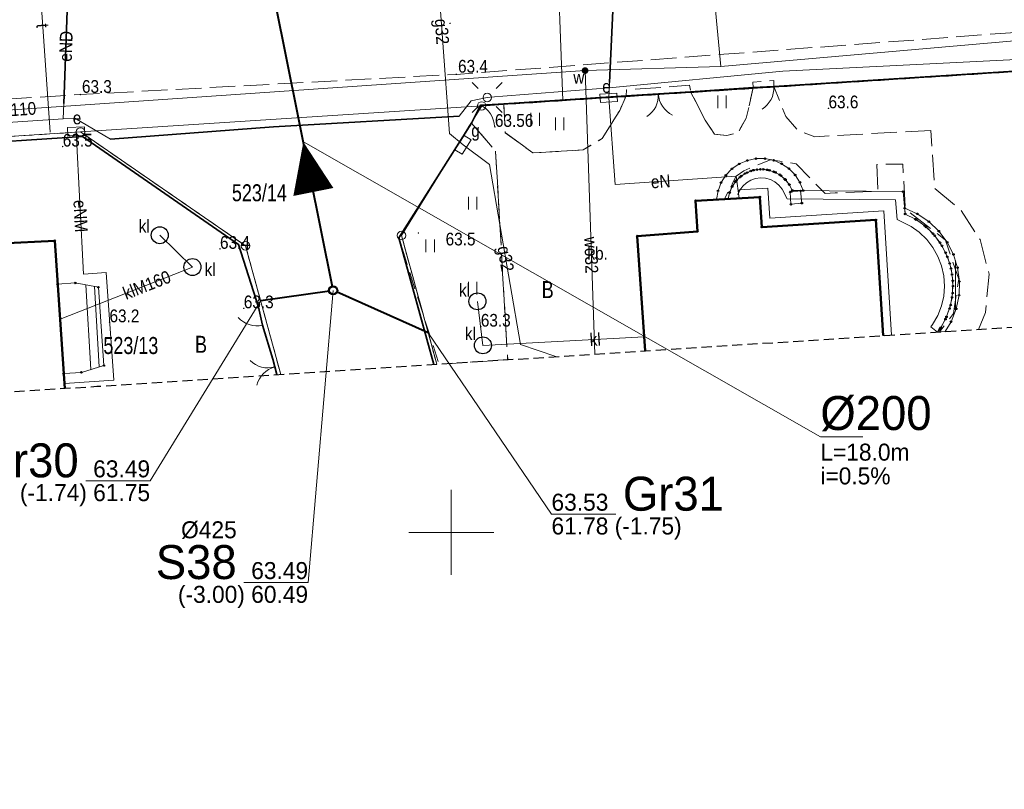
# Model space of a CAD drawing. Header units: metres. Extents: x 6473643 to 6474152, y 5887143 to 5887462.
# Tile 23 of 35: x 6473925 to 6473983, y 5887285 to 5887330. Entities that reach past the tile are written whole.
import ezdxf
from ezdxf.enums import TextEntityAlignment as Align

# ---------------------------------------------------------------- set-up
doc = ezdxf.new("R2010")
doc.units = ezdxf.units.M
doc.header["$MEASUREMENT"] = 0
for name, pattern in [('0.5_0.5', [1, 0.5, -0.5]), ('1.0_0.5', [1.5, 1, -0.5]), ('1.5_0.5', [2, 1.5, -0.5]), ('2', [0.9, 0.6, -0.3]), ('219-500', [0]), ('otob_500', [0]), ('otof_500', [0])]:
    doc.linetypes.add(name, pattern=pattern)
doc.layers.get('0').update_dxf_attribs({"color": 2, "linetype": 'CONTINUOUS', "lineweight": 5})
for name, color, linetype in [('202-punkt graniczny', 7, 'CONTINUOUS'), ('210-oznaczenie konturu użytku gruntowego', 7, 'CONTINUOUS'), ('211-numer działki ewidencyjnej', 7, 'CONTINUOUS'), ('218-kontur użytku gruntowego', 7, 'CONTINUOUS'), ('219-działka ewidencyjna', 7, 'CONTINUOUS'), ('310-podpora', 7, 'CONTINUOUS'), ('312-budynek ewidencyjny', 7, 'CONTINUOUS'), ('352-schody', 7, 'CONTINUOUS'), ('brama', 7, 'CONTINUOUS'), ('furtka', 7, 'CONTINUOUS'), ('jezdnia', 7, 'CONTINUOUS'), ('latarnia', 7, 'CONTINUOUS'), ('obszar utwardzony', 7, 'CONTINUOUS'), ('obszar utwardzony-Atr17', 7, 'CONTINUOUS'), ('obudowa ochronna przewodu', 7, 'CONTINUOUS'), ('ogrodzenie trwałe', 7, 'CONTINUOUS'), ('osadnik  szambo', 7, 'CONTINUOUS'), ('osadnik  szambo-Atr17', 7, 'CONTINUOUS'), ('pikieta naturalna', 7, 'CONTINUOUS'), ('pikieta naturalna-Atr2', 7, 'CONTINUOUS'), ('pikieta sztuczna', 7, 'CONTINUOUS'), ('pikieta sztuczna-Atr2', 7, 'CONTINUOUS'), ('przewód elektroenergetyczny podziemny', 7, 'CONTINUOUS'), ('przewód elektroenergetyczny podziemny-Atr1', 7, 'CONTINUOUS'), ('przewód gazowy', 7, 'CONTINUOUS'), ('przewód gazowy-Atr1', 7, 'CONTINUOUS'), ('przewód kanalizacyjny', 7, 'CONTINUOUS'), ('przewód kanalizacyjny-Atr1', 7, 'CONTINUOUS'), ('przewód telekomunikacyjny podziemny', 7, 'CONTINUOUS'), ('przewód telekomunikacyjny podziemny-Atr1', 7, 'CONTINUOUS'), ('przewód wodociągowy', 7, 'CONTINUOUS'), ('przewód wodociągowy-Atr1', 7, 'CONTINUOUS'), ('Punkt budynku', 7, 'CONTINUOUS'), ('SJ_16_Liczby', 7, 'CONTINUOUS'), ('SJ_27_Wymiary', 7, 'CONTINUOUS'), ('SJ_5_Węzły_1', 7, 'CONTINUOUS'), ('szafa elektroenergetyczna lub kontener', 7, 'CONTINUOUS'), ('szafa elektroenergetyczna lub kontener-Atr17', 7, 'CONTINUOUS'), ('szafa gazowa lub kontener', 7, 'CONTINUOUS'), ('szafa gazowa lub kontener-Atr17', 7, 'CONTINUOUS'), ('taras', 7, 'CONTINUOUS'), ('trawnik', 7, 'CONTINUOUS'), ('Wstawianie ramki sekcyjnej z opisem', 7, 'CONTINUOUS'), ('Zakres', 7, 'CONTINUOUS'), ('zasuwa lub zawór', 7, 'CONTINUOUS'), ('zasuwa lub zawór-Atr17', 7, 'CONTINUOUS')]:
    doc.layers.add(name, color=color, linetype=linetype)
for name, color, linetype, lineweight in [('SJ_19_Opis_Pz_1', 7, 'CONTINUOUS', 20), ('SJ_26_Teksty', 7, 'CONTINUOUS', 20), ('SJ_28_Linie_odn', 7, 'CONTINUOUS', 20), ('SJ_8_KS_GRAWITA_1', 34, 'CONTINUOUS', 40), ('SJ_8_KS_PRZYŁĄCZA', 40, 'CONTINUOUS', 40)]:
    doc.layers.add(name, color=color, linetype=linetype, lineweight=lineweight)
doc.styles.add('OPISOWY', font='GOTHIC.TTF')
doc.styles.get("Standard").update_dxf_attribs({"font": 'Working1250', "width": 0.75})
doc.linetypes.add('902-500', pattern='A,3.75,0,[1,ksztalty.shx,S=0.5,R=0,X=0,Y=0],3.75', length=7.5)

# ---------------------------------------------------------------- blocks, each defined once
blk = doc.blocks.new('PUNKTBUD')
at = {"color": 0}
blk.add_circle((0, 0), 0.045, dxfattribs=at)
blk = doc.blocks.new('202')
at = {"color": 0, "linetype": 'Continuous', "lineweight": 0}
blk.add_circle((0, 0), 0.25, dxfattribs=at)
blk = doc.blocks.new('OK02')
at = {"color": 0, "linetype": 'Continuous', "lineweight": 0}
for centre, start, end in [((-1.5, 0), 0, 60), ((1.5, 0), 120, 180)]:
    blk.add_arc(centre, 1.5, start, end, dxfattribs=at)
blk = doc.blocks.new('TU04')
at = {"color": 0, "linetype": 'Continuous', "lineweight": 13}
for p, q in [((0, 0), (0, 0.75)), ((0.5, 0), (0.5, 0.75))]:
    blk.add_line(p, q, dxfattribs=at)
blk = doc.blocks.new('PW01')
at = {"linetype": 'Continuous', "lineweight": 13}
h = blk.add_hatch(color=0, dxfattribs=at)
edge = h.paths.add_edge_path()
edge.add_arc((0, 0), 0.045, 0, 360)
blk = doc.blocks.new('US20')
at = {"color": 0, "linetype": 'Continuous', "lineweight": 13}
for p, q in [((-0.5, -0.25), (-0.5, 0.25)), ((-0.5, 0.25), (0.5, 0.25)), ((0.5, -0.25), (0.5, 0.25)), ((-0.5, -0.25), (0.5, -0.25))]:
    blk.add_line(p, q, dxfattribs=at)
blk = doc.blocks.new('OK04')
at = {"color": 0, "linetype": 'Continuous', "lineweight": 0}
blk.add_arc((1.5, 0.001), 1.5, 120, 180, dxfattribs=at)
blk = doc.blocks.new('SUKM')
at = {"color": 0, "linetype": 'Continuous'}
blk.add_circle((0, 0), 0.5, dxfattribs=at)
blk = doc.blocks.new('SM01')
at = {"color": 0, "linetype": 'Continuous', "lineweight": 13}
for p, q in [((-0.53, 0.531), (-0.883, 0.884)), ((0.531, 0.531), (0.884, 0.884)), ((-0.53, -0.53), (-0.883, -0.883)), ((0.531, -0.53), (0.884, -0.883))]:
    blk.add_line(p, q, dxfattribs=at)
blk.add_circle((0, 0), 0.25, dxfattribs=at)
blk = doc.blocks.new('US25')
at = {"linetype": 'Continuous', "lineweight": 0}
h = blk.add_hatch(color=0, dxfattribs=at)
edge = h.paths.add_edge_path()
edge.add_arc((0, 0), 0.2, 0, 360)
blk = doc.blocks.new('US18')
at = {"color": 0, "linetype": 'Continuous', "lineweight": 13}
for p, q in [((-0.5, -0.25), (-0.5, 0.25)), ((-0.5, 0.25), (0.5, 0.25)), ((0.5, -0.25), (0.5, 0.25)), ((-0.5, -0.25), (0.5, -0.25))]:
    blk.add_line(p, q, dxfattribs=at)

msp = doc.modelspace()

# ---------------------------------------------------------------- linework, layer by layer
at = {"layer": '218-kontur użytku gruntowego', "color": 3, "linetype": '0.5_0.5', "lineweight": 18, "flags": 128}
for points in [[(6473983.73, 5887327.15), (6473951.79, 5887325.1)], [(6473951.79, 5887325.1), (6473983.73, 5887327.15)], [(6473951.79, 5887325.1), (6473947.07, 5887317.48)], [(6473947.07, 5887317.48), (6473951.79, 5887325.1)], [(6473928.19, 5887323.57), (6473904.9, 5887322.07)], [(6473904.9, 5887322.07), (6473928.19, 5887323.57)], [(6473937.9, 5887316.87), (6473928.19, 5887323.57)], [(6473928.19, 5887323.57), (6473937.9, 5887316.87)], [(6473947.07, 5887317.48), (6473949.155, 5887309.896)], [(6473949.155, 5887309.896), (6473947.07, 5887317.48)], [(6473939.976, 5887309.301), (6473937.9, 5887316.87)], [(6473937.9, 5887316.87), (6473939.976, 5887309.301)]]:
    msp.add_lwpolyline(points, dxfattribs=at)
at = {"layer": '219-działka ewidencyjna', "color": 7, "linetype": '219-500', "lineweight": 18, "flags": 128}
for points in [[(6474011.15, 5887328.91), (6473951.79, 5887325.1)], [(6473951.79, 5887325.1), (6473928.19, 5887323.57)], [(6473951.79, 5887325.1), (6473947.07, 5887317.48)], [(6473928.19, 5887323.57), (6473904.9, 5887322.07)], [(6473928.19, 5887323.57), (6473937.9, 5887316.87)], [(6473949.155, 5887309.896), (6473947.07, 5887317.48)], [(6473939.976, 5887309.301), (6473937.9, 5887316.87)]]:
    msp.add_lwpolyline(points, dxfattribs=at)
at = {"layer": '310-podpora', "color": 7, "linetype": 'Continuous', "lineweight": 18, "flags": 128}
msp.add_lwpolyline([(6473969.94, 5887320.03), (6473970.55, 5887320.1), (6473970.62, 5887319.38), (6473969.98, 5887319.31)], close=True, dxfattribs=at)
at = {"layer": '312-budynek ewidencyjny', "color": 7, "linetype": 'Continuous', "lineweight": 50, "flags": 128}
for points in [[(6473964.37, 5887319.52), (6473968.15, 5887319.74)], [(6473964.48, 5887317.71), (6473964.37, 5887319.52)], [(6473968.15, 5887319.74), (6473968.27, 5887317.97)], [(6473968.27, 5887317.97), (6473974.98, 5887318.39)], [(6473974.98, 5887318.39), (6473975.395, 5887311.583)], [(6473960.94, 5887317.44), (6473964.48, 5887317.71)], [(6473917.07, 5887316.69), (6473926.68, 5887317.17)], [(6473926.68, 5887317.17), (6473927.271, 5887308.478)], [(6473961.4, 5887310.685), (6473960.94, 5887317.44)]]:
    msp.add_lwpolyline(points, dxfattribs=at)
at = {"layer": '352-schody', "color": 7, "linetype": 'Continuous', "lineweight": 18, "flags": 128}
for points in [[(6473965.6, 5887319.59), (6473965.69, 5887320.1), (6473965.87, 5887320.59), (6473966.15, 5887321.02), (6473966.51, 5887321.4), (6473966.94, 5887321.69), (6473967.42, 5887321.89), (6473967.93, 5887322), (6473968.45, 5887322), (6473968.96, 5887321.9), (6473969.43, 5887321.7), (6473969.86, 5887321.41), (6473970.23, 5887321.04), (6473970.51, 5887320.6), (6473970.7, 5887320.12), (6473970.06, 5887320.13), (6473969.89, 5887320.46), (6473969.66, 5887320.75), (6473969.39, 5887321), (6473969.07, 5887321.19), (6473968.72, 5887321.31), (6473968.35, 5887321.37), (6473967.98, 5887321.35), (6473967.62, 5887321.27), (6473967.28, 5887321.12), (6473966.98, 5887320.91), (6473966.72, 5887320.64), (6473966.51, 5887320.34), (6473966.37, 5887319.99), (6473966.29, 5887319.63)], [(6473965.6, 5887319.59), (6473965.69, 5887320.1), (6473965.87, 5887320.59), (6473966.15, 5887321.02), (6473966.51, 5887321.4), (6473966.94, 5887321.69), (6473967.42, 5887321.89), (6473967.93, 5887322), (6473968.45, 5887322), (6473968.96, 5887321.9), (6473969.43, 5887321.7), (6473969.86, 5887321.41), (6473970.23, 5887321.04), (6473970.51, 5887320.6), (6473970.7, 5887320.12), (6473970.06, 5887320.13), (6473969.89, 5887320.46), (6473969.66, 5887320.75), (6473969.39, 5887321), (6473969.07, 5887321.19), (6473968.72, 5887321.31), (6473968.35, 5887321.37), (6473967.98, 5887321.35), (6473967.62, 5887321.27), (6473967.28, 5887321.12), (6473966.98, 5887320.91), (6473966.72, 5887320.64), (6473966.51, 5887320.34), (6473966.37, 5887319.99), (6473966.29, 5887319.63)], [(6473977.41, 5887318.75), (6473978.09, 5887318.29), (6473978.68, 5887317.73), (6473979.17, 5887317.08), (6473979.54, 5887316.36), (6473979.78, 5887315.58), (6473979.89, 5887314.77), (6473979.87, 5887313.96), (6473979.7, 5887313.16), (6473979.4, 5887312.4), (6473979.05, 5887311.82), (6473978.59, 5887311.79), (6473978.79, 5887312.05), (6473979.13, 5887312.69), (6473979.37, 5887313.38), (6473979.49, 5887314.09), (6473979.5, 5887314.81), (6473979.4, 5887315.53), (6473979.18, 5887316.22), (6473978.86, 5887316.87), (6473978.44, 5887317.46), (6473977.93, 5887317.98), (6473977.34, 5887318.41), (6473976.7, 5887318.74), (6473976.67, 5887319.08)], [(6473977.41, 5887318.75), (6473978.09, 5887318.29), (6473978.68, 5887317.73), (6473979.17, 5887317.08), (6473979.54, 5887316.36), (6473979.78, 5887315.58), (6473979.89, 5887314.77), (6473979.87, 5887313.96), (6473979.7, 5887313.16), (6473979.4, 5887312.4), (6473979.05, 5887311.82), (6473978.59, 5887311.79), (6473978.79, 5887312.05), (6473979.13, 5887312.69), (6473979.37, 5887313.38), (6473979.49, 5887314.09), (6473979.5, 5887314.81), (6473979.4, 5887315.53), (6473979.18, 5887316.22), (6473978.86, 5887316.87), (6473978.44, 5887317.46), (6473977.93, 5887317.98), (6473977.34, 5887318.41), (6473976.7, 5887318.74), (6473976.67, 5887319.08)], [(6473926.85, 5887314.61), (6473927.89, 5887314.68), (6473929.25, 5887314.43), (6473929.57, 5887309.82), (6473928.25, 5887309.42), (6473927.21, 5887309.35)], [(6473926.85, 5887314.61), (6473927.89, 5887314.68), (6473929.25, 5887314.43), (6473929.57, 5887309.82), (6473928.25, 5887309.42), (6473927.21, 5887309.35)]]:
    msp.add_lwpolyline(points, close=True, dxfattribs=at)
for points in [[(6473979.65, 5887316.002), (6473979.65, 5887313.033)], [(6473928.506, 5887314.567), (6473928.803, 5887309.587)], [(6473929.013, 5887314.474), (6473929.295, 5887309.737)]]:
    msp.add_lwpolyline(points, dxfattribs=at)
at = {"layer": 'brama', "color": 7, "linetype": 'otob_500', "lineweight": 18, "flags": 128}
for points in [[(6473964.08, 5887325.93), (6473960.28, 5887325.7)], [(6473939.749, 5887309.286), (6473939.5, 5887310.19)]]:
    msp.add_lwpolyline(points, dxfattribs=at)
at = {"layer": 'furtka', "color": 7, "linetype": 'otof_500', "lineweight": 18, "flags": 128}
for points in [[(6473968.98, 5887326.24), (6473967.76, 5887326.19)], [(6473951.73, 5887325.15), (6473951.19, 5887324.09)], [(6473938.9, 5887312.19), (6473938.67, 5887313.25)]]:
    msp.add_lwpolyline(points, dxfattribs=at)
at = {"layer": 'jezdnia', "color": 7, "linetype": '1.5_0.5', "lineweight": 18, "flags": 128}
msp.add_lwpolyline([(6473796.48, 5887317.98), (6473796.89, 5887313.95), (6473779.68, 5887310.45), (6473779.77, 5887309.16), (6473806.66, 5887313.71), (6473832.89, 5887317.8), (6473864.02, 5887321.27), (6473904.53, 5887324.33), (6473928.18, 5887325.77), (6473950.3, 5887326.96), (6473984.93, 5887329.56), (6474007.77, 5887330.78), (6474030.98, 5887332.22), (6474030.08, 5887338.4), (6474006.87, 5887336.63), (6473984.87, 5887334.82), (6473949.95, 5887332.02), (6473927.93, 5887330.99), (6473907.04, 5887329.82), (6473904.44, 5887329.67), (6473888.36, 5887328.43), (6473885.84, 5887328.17), (6473863.78, 5887325.93), (6473832.45, 5887322.41), (6473805.67, 5887319.05)], close=True, dxfattribs=at)
at = {"layer": 'obszar utwardzony', "color": 7, "linetype": '1.5_0.5', "lineweight": 18, "flags": 128}
for points in [[(6473978.21, 5887323.66), (6473971.38, 5887323.29), (6473970.41, 5887323.64), (6473969.68, 5887324.47), (6473968.98, 5887326.24), (6473968.98, 5887326.6), (6473967.74, 5887326.5), (6473967.76, 5887326.19), (6473967.35, 5887324.38), (6473966.86, 5887323.52), (6473966.2, 5887323.37), (6473965.49, 5887323.43), (6473964.94, 5887324.26), (6473964.08, 5887325.93), (6473964.02, 5887326.32), (6473960.31, 5887326.04), (6473960.28, 5887325.7), (6473959.91, 5887324.84), (6473958.87, 5887323.18), (6473957.75, 5887322.51), (6473954.8, 5887322.34), (6473953.18, 5887323.52), (6473953.09, 5887325.23), (6473951.73, 5887325.15), (6473951.19, 5887324.09), (6473952.61, 5887322.44), (6473953.318, 5887310.166)], [(6473981.015, 5887311.944), (6473981.43, 5887312.95), (6473981.63, 5887315.2), (6473981.1, 5887317.23), (6473980, 5887318.94), (6473978.44, 5887320.24), (6473978.21, 5887323.66)], [(6473960.94, 5887317.44), (6473964.48, 5887317.71), (6473964.37, 5887319.52), (6473966.09, 5887319.66), (6473966.75, 5887320.97), (6473967.2, 5887321.29), (6473968.78, 5887321.93), (6473970.29, 5887321.69), (6473971.99, 5887319.95), (6473972.58, 5887319.98), (6473975.1, 5887320.09), (6473975.03, 5887321.66), (6473976.56, 5887321.68), (6473976.71, 5887319.04), (6473979.07, 5887317.21), (6473979.85, 5887314.9), (6473979.54, 5887312.88), (6473978.725, 5887311.797)], [(6473961.4, 5887310.685), (6473960.94, 5887317.44)]]:
    msp.add_lwpolyline(points, dxfattribs=at)
at = {"layer": 'obudowa ochronna przewodu', "color": 7, "linetype": 'Continuous', "lineweight": 35, "flags": 128}
for points in [[(6473959.3, 5887326.48), (6473959.73, 5887335.78)], [(6473927.49, 5887332.91), (6473927.21, 5887325.24)], [(6473950.47, 5887324.49), (6473939.55, 5887323.87), (6473929.96, 5887323.14)]]:
    msp.add_lwpolyline(points, dxfattribs=at)
at = {"layer": 'ogrodzenie trwałe', "color": 7, "linetype": '902-500', "lineweight": 35, "flags": 128}
for points in [[(6474022.445, 5887314.665), (6474020.59, 5887322.81), (6474011.04, 5887328.94), (6473968.98, 5887326.24), (6473967.76, 5887326.19), (6473964.08, 5887325.93), (6473960.28, 5887325.7), (6473953.09, 5887325.23), (6473951.73, 5887325.15), (6473951.19, 5887324.09), (6473946.91, 5887317.33), (6473948.979, 5887309.885)], [(6473939.749, 5887309.286), (6473939.5, 5887310.19), (6473938.9, 5887312.19), (6473938.67, 5887313.25), (6473937.48, 5887316.95), (6473928.31, 5887323.31), (6473904.94, 5887321.78), (6473899.67, 5887321.39), (6473895.52, 5887321.14), (6473889.21, 5887320.73), (6473888.12, 5887320.72), (6473878.03, 5887320.04), (6473873.09, 5887311.64), (6473874.767, 5887305.113)]]:
    msp.add_lwpolyline(points, dxfattribs=at)
at = {"layer": 'przewód elektroenergetyczny podziemny', "color": 1, "linetype": 'Continuous', "lineweight": 18, "flags": 128}
for points in [[(6473959.66, 5887336.78), (6473959.73, 5887335.78), (6473959.26, 5887325.58)], [(6473927.54, 5887334.43), (6473927.49, 5887332.91), (6473927.21, 5887325.24), (6473927.18, 5887324.34)], [(6473991.89, 5887328.26), (6473969.5, 5887327.14), (6473959.28, 5887326.17), (6473952.29, 5887325.62), (6473952.12, 5887325.6), (6473951.17, 5887325.4), (6473950.47, 5887324.49), (6473939.55, 5887323.87), (6473929.96, 5887323.14), (6473927.87, 5887324.38), (6473927.18, 5887324.34), (6473904.02, 5887322.82), (6473877.98, 5887321.03), (6473877.14, 5887319.81), (6473856.57, 5887318.12), (6473855.37, 5887318.57), (6473852.56, 5887318.94), (6473837.33, 5887316.81), (6473820.65, 5887314.7)], [(6473966.93, 5887319.67), (6473966.75, 5887320.97), (6473959.65, 5887320.48), (6473959.26, 5887325.58)], [(6473927.25, 5887308.76), (6473930.15, 5887308.96), (6473929.71, 5887315.29), (6473928.37, 5887315.2), (6473927.94, 5887323.6)]]:
    msp.add_lwpolyline(points, dxfattribs=at)
at = {"layer": 'przewód gazowy', "color": 40, "linetype": 'Continuous', "lineweight": 18, "flags": 128}
for points in [[(6473949.07, 5887334.71), (6473949.9, 5887323.48), (6473950.7, 5887322.81)], [(6473956.144, 5887310.347), (6473954.08, 5887311.05), (6473952.25, 5887321.66), (6473950.7, 5887322.81)]]:
    msp.add_lwpolyline(points, dxfattribs=at)
at = {"layer": 'przewód kanalizacyjny', "color": 34, "linetype": 'Continuous', "lineweight": 18, "flags": 128}
for points in [[(6473926.99, 5887312.55), (6473934.78, 5887315.62), (6473932.86, 5887317.49)], [(6473961.34, 5887311.51), (6473951.86, 5887311.01), (6473951.54, 5887313.6)]]:
    msp.add_lwpolyline(points, dxfattribs=at)
at = {"layer": 'przewód telekomunikacyjny podziemny', "color": 30, "linetype": 'Continuous', "lineweight": 18, "flags": 128}
for points in [[(6473956.22, 5887335.84), (6473956.19, 5887335.4), (6473956.56, 5887325.43)], [(6473925.7, 5887333.72), (6473926.42, 5887323.55)]]:
    msp.add_lwpolyline(points, dxfattribs=at)
at = {"layer": 'przewód wodociągowy', "color": 5, "linetype": 'Continuous', "lineweight": 18, "flags": 128}
for points in [[(6473965.86, 5887327.43), (6473963.61, 5887351.26)], [(6473894.99, 5887322.95), (6473895.45, 5887322.98), (6473912.47, 5887324.07), (6473957.87, 5887327.18), (6473965.86, 5887327.43), (6474003.73, 5887330.74), (6474009.58, 5887331.25), (6474041.52, 5887332.81), (6474064.41, 5887334.75), (6474069.77, 5887335.05), (6474083.22, 5887336.49), (6474119.44, 5887340.74)], [(6473957.87, 5887327.18), (6473958.439, 5887310.495)]]:
    msp.add_lwpolyline(points, dxfattribs=at)
at = {"layer": 'SJ_26_Teksty'}
for p, q in [((6473941.301, 5887322.979), (6473971.711, 5887305.624)), ((6473971.711, 5887305.624), (6473974.211, 5887305.624))]:
    msp.add_line(p, q, dxfattribs=at)
at = {"layer": 'SJ_28_Linie_odn'}
for points in [[(6473943.055, 5887314.241), (6473941.582, 5887297.054), (6473937.802, 5887297.054)], [(6473938.792, 5887313.656), (6473932.287, 5887303.041), (6473928.507, 5887303.041)], [(6473948.645, 5887311.747), (6473955.896, 5887301.078), (6473959.676, 5887301.078)]]:
    msp.add_lwpolyline(points, dxfattribs=at)
at = {"layer": 'SJ_5_Węzły_1'}
for radius in [0.266, 0.212]:
    msp.add_circle((6473943.055, 5887314.241), radius, dxfattribs=at)
at = {"layer": 'SJ_8_KS_GRAWITA_1'}
msp.add_line((6473943.013, 5887314.449), (6473939.665, 5887331.129), dxfattribs=at)
msp.add_lwpolyline([(6473941.301, 5887322.979, 0, 2.4, 0), (6473941.891, 5887320.038, 0, 2.4, 0)], format="xyseb", dxfattribs=at)
at = {"layer": 'SJ_8_KS_PRZYŁĄCZA'}
for p, q in [((6473938.792, 5887313.656), (6473942.844, 5887314.212)), ((6473948.645, 5887311.747), (6473943.249, 5887314.154))]:
    msp.add_line(p, q, dxfattribs=at)
at = {"layer": 'taras', "color": 0, "lineweight": 18}
for p, q in [((6473966.77, 5887320.71), (6473967.06, 5887320.98)), ((6473967.06, 5887320.98), (6473967.41, 5887321.18)), ((6473967.41, 5887321.18), (6473967.78, 5887321.32)), ((6473967.78, 5887321.32), (6473968.18, 5887321.37)), ((6473968.18, 5887321.37), (6473968.58, 5887321.34)), ((6473968.58, 5887321.34), (6473968.96, 5887321.23)), ((6473968.96, 5887321.23), (6473969.32, 5887321.05)), ((6473969.32, 5887321.05), (6473969.62, 5887320.79)), ((6473966.54, 5887320.39), (6473966.77, 5887320.71)), ((6473967.147, 5887320.378), (6473967.358, 5887320.575)), ((6473967.358, 5887320.575), (6473967.624, 5887320.726)), ((6473967.624, 5887320.726), (6473967.901, 5887320.831)), ((6473967.901, 5887320.831), (6473968.192, 5887320.868)), ((6473968.192, 5887320.868), (6473968.491, 5887320.845)), ((6473968.491, 5887320.845), (6473968.777, 5887320.763)), ((6473968.777, 5887320.763), (6473969.04, 5887320.631)), ((6473969.04, 5887320.631), (6473969.262, 5887320.438)), ((6473969.262, 5887320.438), (6473969.461, 5887320.202)), ((6473969.62, 5887320.79), (6473969.88, 5887320.48)), ((6473969.88, 5887320.48), (6473970.06, 5887320.13)), ((6473966.29, 5887319.63), (6473966.38, 5887320.02)), ((6473966.38, 5887320.02), (6473966.54, 5887320.39)), ((6473966.927, 5887320.168), (6473966.857, 5887319.864)), ((6473966.857, 5887319.864), (6473966.978, 5887320.142)), ((6473968.615, 5887320.268), (6473966.927, 5887320.168)), ((6473966.978, 5887320.142), (6473967.147, 5887320.378)), ((6473968.735, 5887318.5), (6473968.615, 5887320.268)), ((6473969.461, 5887320.202), (6473969.753, 5887319.633)), ((6473970.06, 5887320.13), (6473976.58, 5887320.06)), ((6473976.58, 5887320.06), (6473976.7, 5887318.74)), ((6473968.15, 5887319.74), (6473966.29, 5887319.63)), ((6473968.27, 5887317.97), (6473968.15, 5887319.74)), ((6473969.753, 5887319.633), (6473976.123, 5887319.565)), ((6473976.123, 5887319.565), (6473976.228, 5887318.418)), ((6473975.449, 5887318.921), (6473968.735, 5887318.5)), ((6473975.894, 5887311.614), (6473975.449, 5887318.921)), ((6473976.7, 5887318.74), (6473977.3, 5887318.44)), ((6473974.98, 5887318.39), (6473968.27, 5887317.97)), ((6473975.395, 5887311.583), (6473974.98, 5887318.39)), ((6473976.228, 5887318.418), (6473977.042, 5887318.01)), ((6473977.3, 5887318.44), (6473977.85, 5887318.05)), ((6473977.042, 5887318.01), (6473977.531, 5887317.664)), ((6473977.531, 5887317.664), (6473977.967, 5887317.245)), ((6473977.85, 5887318.05), (6473978.34, 5887317.58)), ((6473978.34, 5887317.58), (6473978.75, 5887317.05)), ((6473977.967, 5887317.245), (6473978.332, 5887316.774)), ((6473978.75, 5887317.05), (6473979.08, 5887316.46)), ((6473978.332, 5887316.774), (6473978.626, 5887316.248)), ((6473979.08, 5887316.46), (6473979.32, 5887315.83)), ((6473978.626, 5887316.248), (6473978.84, 5887315.688)), ((6473979.32, 5887315.83), (6473979.46, 5887315.18)), ((6473978.84, 5887315.688), (6473978.964, 5887315.109)), ((6473978.964, 5887315.109), (6473979.009, 5887314.5)), ((6473979.46, 5887315.18), (6473979.51, 5887314.5)), ((6473979.009, 5887314.5), (6473978.965, 5887313.905)), ((6473979.51, 5887314.5), (6473979.46, 5887313.83)), ((6473978.965, 5887313.905), (6473978.831, 5887313.326)), ((6473979.46, 5887313.83), (6473979.31, 5887313.18)), ((6473978.831, 5887313.326), (6473978.616, 5887312.765)), ((6473979.31, 5887313.18), (6473979.07, 5887312.55)), ((6473978.616, 5887312.765), (6473978.314, 5887312.239)), ((6473979.07, 5887312.55), (6473978.73, 5887311.96)), ((6473978.314, 5887312.239), (6473978.202, 5887312.096)), ((6473978.202, 5887312.096), (6473978.4, 5887311.943)), ((6473978.597, 5887311.789), (6473978.4, 5887311.943)), ((6473978.73, 5887311.96), (6473978.597, 5887311.789)), ((6473975.395, 5887311.583), (6473975.645, 5887311.598)), ((6473975.894, 5887311.614), (6473975.645, 5887311.598))]:
    msp.add_line(p, q, dxfattribs=at)
at = {"layer": 'trawnik', "color": 7, "linetype": '1.0_0.5', "lineweight": 18, "flags": 128}
for points in [[(6473964.08, 5887325.93), (6473964.94, 5887324.26), (6473965.49, 5887323.43), (6473966.2, 5887323.37), (6473966.86, 5887323.52), (6473967.35, 5887324.38), (6473967.76, 5887326.19)], [(6473953.18, 5887323.52), (6473954.8, 5887322.34), (6473957.75, 5887322.51), (6473958.87, 5887323.18), (6473959.91, 5887324.84), (6473960.28, 5887325.7), (6473953.09, 5887325.23)], [(6473952.61, 5887322.44), (6473953.32, 5887310.17), (6473952.76, 5887310.13), (6473949.28, 5887309.9), (6473946.91, 5887317.33), (6473951.19, 5887324.09)]]:
    msp.add_lwpolyline(points, close=True, dxfattribs=at)
at = {"layer": 'Wstawianie ramki sekcyjnej z opisem', "color": 7, "linetype": 'Continuous', "lineweight": 13, "flags": 128}
for points in [[(6473950, 5887297.5), (6473950, 5887302.5)], [(6473947.5, 5887300), (6473952.5, 5887300)]]:
    msp.add_lwpolyline(points, dxfattribs=at)
at = {"layer": 'Zakres', "color": 5, "linetype": '2', "lineweight": 25, "flags": 128}
msp.add_lwpolyline([(6473676.81, 5887213.41), (6473667.74, 5887202.78), (6473659.01, 5887210.45), (6473646.22, 5887197.22), (6473711.04, 5887142.9), (6473724.09, 5887158.77), (6473713.27, 5887167.89), (6473715.19, 5887174.47), (6473715.74, 5887184.78), (6473715.02, 5887190.22), (6473713.69, 5887194.31), (6473713.69, 5887194.33), (6473711.51, 5887200.99), (6473711.05, 5887203.97), (6473710.6, 5887215.32), (6473712.4, 5887257.5), (6473712.5, 5887259.36), (6473715.25, 5887262.64), (6473716.97, 5887268.72), (6473717.54, 5887277.85), (6473718.7, 5887278.96), (6473734.03, 5887282.03), (6473761.49, 5887287.53), (6473786, 5887292.44), (6473816.32, 5887298.52), (6473820.72, 5887299.06), (6473856.75, 5887303.47), (6473865.02, 5887304.48), (6473879.04, 5887305.39), (6473905.86, 5887307.1), (6473929.16, 5887308.6), (6473952.76, 5887310.13), (6474012.11, 5887313.94), (6474012.19, 5887313.95), (6474034, 5887315.47), (6474034.15, 5887315.48), (6474067.2, 5887318.1), (6474070.83, 5887312.27), (6474109.78, 5887315.84), (6474119.74, 5887323.71), (6474125.77, 5887325.76), (6474130.41, 5887330.13), (6474132.82, 5887336.03), (6474132.55, 5887342.4), (6474129.75, 5887353.12), (6474127.58, 5887357.86), (6474123.91, 5887361.57), (6474119.19, 5887363.8), (6474113.99, 5887364.28), (6474112.58, 5887364.16), (6474098.55, 5887363.03), (6474089.61, 5887362.31), (6474048.91, 5887359.22), (6474048.87, 5887359.21), (6474015.96, 5887356.62), (6474003.54, 5887355.64), (6473983.11, 5887354.1), (6473951.21, 5887351.69), (6473913.79, 5887348.86), (6473912.21, 5887362.74), (6473912.21, 5887362.79), (6473909.47, 5887386.25), (6473908.51, 5887394.39), (6473921.49, 5887396.5), (6473947.61, 5887400.73), (6473971.66, 5887401.95), (6473989.34, 5887403.75), (6473994.99, 5887406.17), (6473999.9, 5887409.71), (6474003.01, 5887414.9), (6474003.81, 5887420.89), (6474002.18, 5887426.72), (6473998.38, 5887431.43), (6473993.03, 5887434.25), (6473960.42, 5887443.72), (6473954.98, 5887444.27), (6473941.62, 5887443.14), (6473941.16, 5887443.09), (6473938.74, 5887442.81), (6473932.71, 5887440.75), (6473928.97, 5887437.22), (6473827.76, 5887420.81), (6473827.74, 5887420.8), (6473818.01, 5887419.22), (6473821.59, 5887430.98), (6473827.8, 5887454.06), (6473804.74, 5887461.63), (6473793.55, 5887426.22), (6473796.12, 5887415.68), (6473722.82, 5887403.78), (6473688.63, 5887399.87), (6473687.59, 5887392.13), (6473687.54, 5887391.78), (6473687.03, 5887387.21), (6473674.53, 5887374.58), (6473675.94, 5887343.54), (6473681.38, 5887331.77), (6473680.33, 5887310.02), (6473679.31, 5887290.85), (6473677.82, 5887267.61), (6473677.79, 5887266.94), (6473677.55, 5887254.53), (6473677.46, 5887250.52), (6473677.46, 5887250.48), (6473677.12, 5887232.81), (6473677.12, 5887232.77), (6473676.91, 5887220.36), (6473676.91, 5887220.34), (6473676.81, 5887213.91)], close=True, dxfattribs=at)

# ---------------------------------------------------------------- block references
at = {"layer": '202-punkt graniczny', "color": 7, "linetype": 'Continuous', "lineweight": 18}
for p in [(6473951.79, 5887325.1), (6473928.19, 5887323.57), (6473947.07, 5887317.48), (6473937.9, 5887316.87)]:
    msp.add_blockref('202', p, dxfattribs=at)
at = {"layer": 'brama', "color": 7, "linetype": 'Continuous', "lineweight": 18}
for p, rotation in [((6473962.18, 5887325.815), 183.4639999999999), ((6473939.624, 5887309.738), 105.4)]:
    msp.add_blockref('OK02', p, dxfattribs=dict(at, rotation=rotation))
at = {"layer": 'furtka', "color": 7, "linetype": 'Continuous', "lineweight": 18}
for p, rotation in [((6473968.98, 5887326.24), 182.3469999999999), ((6473951.73, 5887325.15), 243.004), ((6473938.9, 5887312.19), 102.242)]:
    msp.add_blockref('OK04', p, dxfattribs=dict(at, rotation=rotation))
at = {"layer": 'latarnia', "color": 7, "linetype": 'Continuous', "lineweight": 18}
msp.add_blockref('SM01', (6473952.12, 5887325.6), dxfattribs=at)
at = {"layer": 'osadnik  szambo', "color": 34, "linetype": 'Continuous', "lineweight": 18}
for p in [(6473932.86, 5887317.49), (6473934.78, 5887315.62), (6473951.54, 5887313.6), (6473951.86, 5887311.01)]:
    msp.add_blockref('SUKM', p, dxfattribs=at)
at = {"layer": 'pikieta naturalna', "color": 7, "linetype": 'Continuous', "lineweight": 13}
for p in [(6473949.93, 5887329.96), (6473949.93, 5887329.96), (6473950.3, 5887326.96), (6473928.18, 5887325.77), (6473972.19, 5887324.96), (6473927.15, 5887322.71), (6473948.07, 5887317.62), (6473936.4, 5887316.69), (6473937.8, 5887313.19), (6473929.9, 5887312.37), (6473951.74, 5887312.11)]:
    msp.add_blockref('PW01', p, dxfattribs=at)
at = {"layer": 'pikieta sztuczna', "color": 7, "linetype": 'Continuous', "lineweight": 13}
msp.add_blockref('PW01', (6473952.57, 5887323.87), dxfattribs=at)
at = {"layer": 'Punkt budynku', "color": 5, "linetype": 'Continuous', "lineweight": 18}
for p in [(6473966.94, 5887321.69), (6473967.42, 5887321.89), (6473967.93, 5887322), (6473968.45, 5887322), (6473968.96, 5887321.9), (6473969.43, 5887321.7), (6473966.15, 5887321.02), (6473966.51, 5887321.4), (6473967.06, 5887320.98), (6473967.28, 5887321.12), (6473967.41, 5887321.18), (6473967.62, 5887321.27), (6473967.78, 5887321.32), (6473967.98, 5887321.35), (6473968.18, 5887321.37), (6473968.35, 5887321.37), (6473968.58, 5887321.34), (6473968.72, 5887321.31), (6473968.96, 5887321.23), (6473969.07, 5887321.19), (6473969.32, 5887321.05), (6473969.39, 5887321), (6473969.86, 5887321.41), (6473970.23, 5887321.04), (6473965.87, 5887320.59), (6473966.54, 5887320.39), (6473966.72, 5887320.64), (6473966.77, 5887320.71), (6473966.98, 5887320.91), (6473969.62, 5887320.79), (6473969.66, 5887320.75), (6473969.88, 5887320.48), (6473969.89, 5887320.46), (6473970.51, 5887320.6), (6473965.69, 5887320.1), (6473966.37, 5887319.99), (6473966.38, 5887320.02), (6473966.51, 5887320.34), (6473969.94, 5887320.03), (6473970.06, 5887320.13), (6473970.55, 5887320.1), (6473970.7, 5887320.12), (6473976.58, 5887320.06), (6473964.37, 5887319.52), (6473965.6, 5887319.59), (6473966.29, 5887319.63), (6473968.15, 5887319.74), (6473969.98, 5887319.31), (6473970.62, 5887319.38), (6473976.67, 5887319.08), (6473976.7, 5887318.74), (6473977.41, 5887318.75), (6473974.98, 5887318.39), (6473977.3, 5887318.44), (6473977.34, 5887318.41), (6473977.85, 5887318.05), (6473978.09, 5887318.29), (6473964.48, 5887317.71), (6473968.27, 5887317.97), (6473977.93, 5887317.98), (6473978.34, 5887317.58), (6473978.44, 5887317.46), (6473978.68, 5887317.73), (6473926.68, 5887317.17), (6473960.94, 5887317.44), (6473978.75, 5887317.05), (6473979.17, 5887317.08), (6473978.86, 5887316.87), (6473979.08, 5887316.46), (6473979.54, 5887316.36), (6473979.18, 5887316.22), (6473979.32, 5887315.83), (6473979.4, 5887315.53), (6473979.46, 5887315.18), (6473979.78, 5887315.58), (6473926.85, 5887314.61), (6473927.89, 5887314.68), (6473979.5, 5887314.81), (6473979.89, 5887314.77), (6473929.25, 5887314.43), (6473979.49, 5887314.09), (6473979.51, 5887314.5), (6473979.46, 5887313.83), (6473979.87, 5887313.96), (6473979.31, 5887313.18), (6473979.37, 5887313.38), (6473979.7, 5887313.16), (6473979.07, 5887312.55), (6473979.13, 5887312.69), (6473979.4, 5887312.4), (6473978.73, 5887311.96), (6473978.79, 5887312.05), (6473927.21, 5887309.35), (6473928.25, 5887309.42), (6473929.57, 5887309.82)]:
    msp.add_blockref('PUNKTBUD', p, dxfattribs=at)
at = {"layer": 'szafa elektroenergetyczna lub kontener', "color": 1, "linetype": 'Continuous', "lineweight": 18}
for p, rotation in [((6473959.26, 5887325.58), 3.496999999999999), ((6473927.94, 5887323.6), 1.655)]:
    msp.add_blockref('US18', p, dxfattribs=dict(at, rotation=rotation))
at = {"layer": 'szafa gazowa lub kontener', "color": 40, "linetype": 'Continuous', "lineweight": 18, "rotation": 57.465}
msp.add_blockref('US20', (6473950.7, 5887322.81), dxfattribs=at)
at = {"layer": 'trawnik', "color": 7, "linetype": 'Continuous', "lineweight": 18}
for p in [(6473965.679, 5887324.969), (6473954.689, 5887323.939), (6473956.132, 5887323.667), (6473951.009, 5887318.999), (6473948.509, 5887316.499), (6473951.009, 5887313.999)]:
    msp.add_blockref('TU04', p, dxfattribs=at)
at = {"layer": 'zasuwa lub zawór', "color": 5, "linetype": 'Continuous', "lineweight": 18}
msp.add_blockref('US25', (6473957.87, 5887327.18), dxfattribs=at)

# ---------------------------------------------------------------- texts
at = {"layer": '210-oznaczenie konturu użytku gruntowego', "color": 3, "linetype": 'Continuous', "lineweight": 18, "width": 0.79}
for p in [(6473955.32, 5887313.79), (6473934.93, 5887310.57)]:
    msp.add_text('B', height=1, dxfattribs=at).set_placement(p)
at = {"layer": '211-numer działki ewidencyjnej', "color": 7, "linetype": 'Continuous', "lineweight": 18, "width": 0.79}
for s, p in [('523/14', (6473937.1, 5887319.49)), ('523/13', (6473929.54, 5887310.5))]:
    msp.add_text(s, height=1, dxfattribs=at).set_placement(p)
at = {"layer": 'obszar utwardzony-Atr17', "color": 7, "width": 0.9}
msp.add_text('kb.', height=0.75, dxfattribs=at).set_placement((6473958.01, 5887316.05))
msp.add_text('kb.', height=0.75, dxfattribs=at).set_placement((6473958.01, 5887316.05))
msp.add_text('kb.', height=0.75, dxfattribs=at).set_placement((6473958.01, 5887316.05))
msp.add_text('kb.', height=0.75, dxfattribs=at).set_placement((6473958.01, 5887316.05))
at = {"layer": 'osadnik  szambo-Atr17', "color": 34, "width": 0.9}
for p in [(6473931.62, 5887317.65), (6473935.49, 5887315.1), (6473950.46, 5887313.88), (6473950.8, 5887311.32)]:
    msp.add_text('kl', height=0.75, dxfattribs=at).set_placement(p)
at = {"layer": 'pikieta naturalna-Atr2', "color": 7, "width": 0.9}
for s, p in [('63.4', (6473950.4, 5887327.06)), ('63.3', (6473928.28, 5887325.87)), ('63.6', (6473972.19, 5887324.96)), ('63.5', (6473927.15, 5887322.71)), ('63.5', (6473949.67, 5887316.89)), ('63.4', (6473936.4, 5887316.69)), ('63.3', (6473937.8, 5887313.19)), ('63.2', (6473929.9, 5887312.37)), ('63.3', (6473951.74, 5887312.11))]:
    msp.add_text(s, height=0.75, dxfattribs=at).set_placement(p)
at = {"layer": 'pikieta sztuczna-Atr2', "color": 7, "width": 0.9}
msp.add_text('63.56', height=0.75, dxfattribs=at).set_placement((6473952.57, 5887323.87))
at = {"layer": 'przewód elektroenergetyczny podziemny-Atr1', "color": 1, "width": 0.9}
for s, rotation, p in [('eND', 87.909, (6473927.3, 5887327.71)), ('eN', 3.948, (6473961.74, 5887320.62)), ('eNM', 272.93, (6473928.15, 5887319.57))]:
    msp.add_text(s, height=0.75, rotation=rotation, dxfattribs=at).set_placement(p, align=Align.MIDDLE_LEFT)
at = {"layer": 'przewód gazowy-Atr1', "color": 40, "width": 0.9}
for rotation, p in [(274.227, (6473949.4, 5887330.23)), (279.786, (6473953.08, 5887316.85))]:
    msp.add_text('g32', height=0.75, rotation=rotation, dxfattribs=at).set_placement(p, align=Align.MIDDLE_LEFT)
at = {"layer": 'przewód kanalizacyjny-Atr1', "color": 34, "width": 0.9}
for s, rotation, p in [('klM160', 21.509, (6473930.74, 5887314.03)), ('kl', 3.019, (6473958.14, 5887311.34))]:
    msp.add_text(s, height=0.75, rotation=rotation, dxfattribs=at).set_placement(p, align=Align.MIDDLE_LEFT)
at = {"layer": 'przewód telekomunikacyjny podziemny-Atr1', "color": 30, "width": 0.9}
msp.add_text('t', height=0.75, rotation=274.049, dxfattribs=at).set_placement((6473925.97, 5887329.95), align=Align.MIDDLE_LEFT)
at = {"layer": 'przewód wodociągowy-Atr1', "color": 5, "width": 0.9}
for s, rotation, p in [('wo110', 3.918, (6473922.93, 5887324.79)), ('wo32', 271.952, (6473958.2, 5887317.4))]:
    msp.add_text(s, height=0.75, rotation=rotation, dxfattribs=at).set_placement(p, align=Align.MIDDLE_LEFT)
at = {"layer": 'SJ_16_Liczby', "style": 'OPISOWY'}
for s, p in [('L=18.0m', (6473971.711, 5887304.224)), ('i=0.5%', (6473971.711, 5887302.825))]:
    msp.add_text(s, height=1, dxfattribs=at).set_placement(p)
at = {"layer": 'SJ_19_Opis_Pz_1', "style": 'OPISOWY'}
for s, height, p in [('Gr30', 2, (6473928.087, 5887303.241)), ('%%C425', 1, (6473937.382, 5887299.654)), ('S38', 2, (6473937.382, 5887297.254))]:
    msp.add_text(s, height=height, dxfattribs=at).set_placement(p, align=Align.RIGHT)
msp.add_text('Gr31', height=2, dxfattribs=at).set_placement((6473960.096, 5887301.278))
at = {"layer": 'SJ_26_Teksty', "style": 'OPISOWY'}
for s, p in [('63.49', (6473932.287, 5887303.241)), ('(-1.74) 61.75', (6473932.287, 5887301.841)), ('63.49', (6473941.582, 5887297.254)), ('(-3.00) 60.49', (6473941.582, 5887295.854))]:
    msp.add_text(s, height=1, dxfattribs=at).set_placement(p, align=Align.RIGHT)
for s, p in [('63.53', (6473955.896, 5887301.278)), ('61.78 (-1.75)', (6473955.896, 5887299.878))]:
    msp.add_text(s, height=1, dxfattribs=at).set_placement(p)
at = {"layer": 'SJ_27_Wymiary', "style": 'OPISOWY'}
msp.add_text('%%C200', height=2, dxfattribs=at).set_placement((6473971.711, 5887306.025))
at = {"layer": 'szafa elektroenergetyczna lub kontener-Atr17', "color": 1, "width": 0.9}
for p in [(6473958.88, 5887325.87), (6473927.74, 5887324.02)]:
    msp.add_text('e', height=0.75, dxfattribs=at).set_placement(p)
at = {"layer": 'szafa gazowa lub kontener-Atr17', "color": 40, "width": 0.9}
msp.add_text('g', height=0.75, dxfattribs=at).set_placement((6473951.18, 5887323.28))
at = {"layer": 'zasuwa lub zawór-Atr17', "color": 5, "width": 0.9}
msp.add_text('w', height=0.75, dxfattribs=at).set_placement((6473957.18, 5887326.41))

doc.saveas('drawing.dxf')
